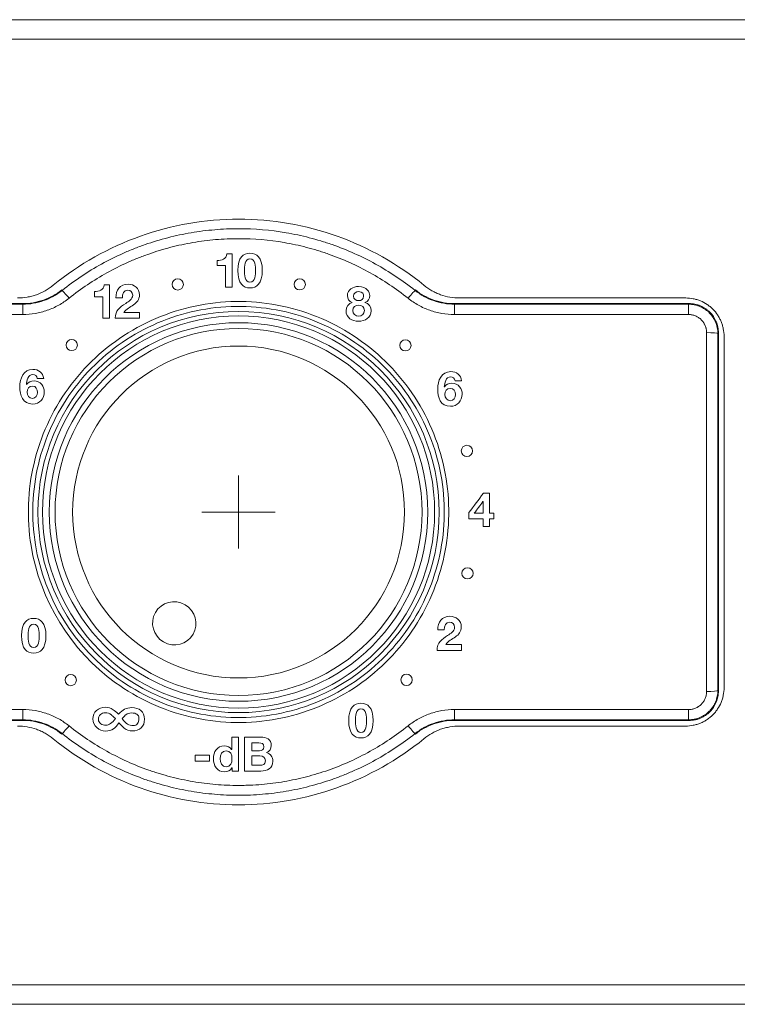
# Model space of a CAD drawing. Header units: millimetres. Extents: x 0 to 2122, y 0 to 1639.
# Tile 12 of 85: x 448 to 480, y 784 to 828. Entities that reach past the tile are written whole.
import ezdxf

# ---------------------------------------------------------------- set-up
doc = ezdxf.new("R2010")
doc.units = ezdxf.units.MM
doc.layers.add('1', color=7, linetype='Continuous', true_color=0xffffff)
doc.layers.add('3', color=7, linetype='Continuous', true_color=0xffffff)

msp = doc.modelspace()

# ---------------------------------------------------------------- linework, layer by layer
at = {"layer": '1', "color": 7, "linetype": 'Continuous', "lineweight": 13}
for p, q in [((741.205, 827.737), (322.205, 827.737)), ((741.205, 826.868), (322.205, 826.868)), ((427.033, 815.11), (448.177, 815.11)), ((427.043, 815.137), (448.167, 815.137)), ((448.177, 815.11), (448.177, 814.652)), ((467.333, 815.11), (477.73, 815.11)), ((467.333, 815.11), (467.333, 814.652)), ((467.343, 815.137), (477.757, 815.137)), ((477.605, 815.387), (467.566, 815.387)), ((477.73, 815.11), (477.73, 814.652)), ((448.177, 814.652), (427.033, 814.652)), ((477.73, 814.652), (467.333, 814.652)), ((479.305, 813.687), (479.305, 798.087)), ((427.033, 797.118), (448.177, 797.118)), ((448.177, 797.118), (448.177, 796.665)), ((467.333, 797.118), (477.73, 797.118)), ((467.333, 796.665), (467.333, 797.118)), ((477.73, 796.665), (477.73, 797.118)), ((448.177, 796.665), (427.033, 796.665)), ((477.73, 796.665), (467.333, 796.665)), ((427.043, 796.637), (448.167, 796.637)), ((467.343, 796.637), (477.757, 796.637)), ((477.605, 796.387), (467.566, 796.387)), ((741.205, 784.907), (322.205, 784.907)), ((741.205, 784.037), (322.205, 784.037))]:
    msp.add_line(p, q, dxfattribs=at)
at = {"layer": '1', "color": 7, "linetype": 'Continuous', "lineweight": 13, "extrusion": (0, 0, -1)}
for radius in [8.903, 8.145]:
    msp.add_circle((-457.755, 805.887), radius, dxfattribs=at)
at = {"layer": '1', "color": 7, "linetype": 'Continuous', "lineweight": 13}
for radius in [8.703, 8.4, 7.365]:
    msp.add_circle((457.755, 805.887), radius, dxfattribs=at)
for centre, major_axis, ratio, start_param, end_param in [((450.23, 815.328), (-0.312, 0.391), 0.056459, 4.783114, 6.265704), ((465.28, 815.328), (0.312, 0.391), 0.056453, 0.017481, 1.500068), ((478.529, 813.81), (0.5, 0), 0.075105, 0.017503, 1.570795), ((478.529, 797.964), (0.5, 0), 0.084149, 4.712391, 6.26567), ((450.23, 796.446), (-0.312, -0.391), 0.062145, 0.017487, 1.492981), ((465.28, 796.447), (0.312, -0.391), 0.062137, 4.790209, 6.265698)]:
    msp.add_ellipse(centre, major_axis=major_axis, ratio=ratio, start_param=start_param, end_param=end_param, dxfattribs=at)
msp.add_ellipse((454.902, 800.946), major_axis=(-0.837, 0.483), ratio=0.985381, dxfattribs=at)
for points, knots in [([(465.983, 815.952), (464.835, 816.891), (463.525, 817.631), (460.729, 818.629), (459.243, 818.887), (454.788, 818.888), (451.838, 817.841), (449.527, 815.952)], [0, 0, 0, 0, 0.25, 0.25, 0.5, 0.5, 1, 1, 1, 1]), ([(449.919, 815.72), (450.197, 815.941), (450.483, 816.15), (451.068, 816.54), (451.368, 816.723), (451.982, 817.062), (452.296, 817.219), (452.778, 817.434), (452.941, 817.503), (453.269, 817.634), (453.435, 817.696), (453.939, 817.872), (454.278, 817.975), (454.96, 818.15), (455.303, 818.223), (455.995, 818.341), (456.344, 818.385), (456.871, 818.43), (457.047, 818.441), (457.312, 818.452), (457.401, 818.455), (457.578, 818.459), (457.667, 818.46), (458.468, 818.46), (459.17, 818.4), (460.208, 818.223), (460.551, 818.15), (461.063, 818.018), (461.233, 817.971), (461.571, 817.868), (461.74, 817.813), (462.244, 817.637), (462.572, 817.506), (463.215, 817.218), (463.529, 817.061), (464.142, 816.722), (464.442, 816.54), (465.028, 816.149), (465.313, 815.941), (465.591, 815.72)], [0, 0, 0, 0, 0.0625, 0.0625, 0.125, 0.125, 0.1875, 0.1875, 0.21875, 0.21875, 0.25, 0.25, 0.3125, 0.3125, 0.375, 0.375, 0.4375, 0.4375, 0.46875, 0.46875, 0.484375, 0.484375, 0.5, 0.5, 0.625, 0.625, 0.6875, 0.6875, 0.71875, 0.71875, 0.75, 0.75, 0.8125, 0.8125, 0.875, 0.875, 0.9375, 0.9375, 1, 1, 1, 1]), ([(465.28, 815.373), (465.013, 815.587), (464.739, 815.788), (464.178, 816.164), (463.89, 816.34), (463.301, 816.668), (463, 816.819), (462.383, 817.097), (462.068, 817.223), (461.664, 817.365), (461.584, 817.392), (461.422, 817.445), (461.34, 817.471), (461.097, 817.545), (460.933, 817.591), (460.442, 817.719), (460.112, 817.79), (459.115, 817.96), (458.44, 818.018), (457.67, 818.018), (457.585, 818.017), (457.414, 818.014), (457.329, 818.011), (457.074, 818), (456.905, 817.989), (456.399, 817.946), (456.064, 817.903), (455.399, 817.79), (455.069, 817.719), (454.414, 817.549), (454.089, 817.45), (453.605, 817.28), (453.445, 817.22), (453.13, 817.094), (452.662, 816.895), (452.209, 816.668), (451.62, 816.341), (451.332, 816.165), (450.771, 815.788), (450.497, 815.587), (450.23, 815.374)], [0, 0, 0, 0, 0.0625, 0.0625, 0.125, 0.125, 0.1875, 0.1875, 0.25, 0.25, 0.265625, 0.265625, 0.28125, 0.28125, 0.3125, 0.3125, 0.375, 0.375, 0.5, 0.5, 0.515625, 0.515625, 0.53125, 0.53125, 0.5625, 0.5625, 0.625, 0.625, 0.6875, 0.6875, 0.75, 0.75, 0.78125, 0.78125, 0.8125, 0.875, 0.875, 0.9375, 0.9375, 1, 1, 1, 1]), ([(447.944, 815.387), (448.089, 815.387), (448.231, 815.4), (448.441, 815.436), (448.511, 815.451), (448.614, 815.478), (448.649, 815.488), (448.717, 815.509), (448.751, 815.521), (448.921, 815.581), (449.18, 815.7), (449.415, 815.861), (449.527, 815.952)], [0, 0, 0, 0, 0.25, 0.25, 0.375, 0.375, 0.4375, 0.4375, 0.5, 0.5, 0.75, 1, 1, 1, 1]), ([(465.983, 815.952), (466.095, 815.861), (466.213, 815.78), (466.398, 815.676), (466.462, 815.643), (466.559, 815.599), (466.592, 815.585), (466.658, 815.558), (466.692, 815.545), (466.861, 815.484), (466.999, 815.448), (467.279, 815.4), (467.421, 815.387), (467.566, 815.387)], [0, 0, 0, 0, 0.25, 0.25, 0.375, 0.375, 0.4375, 0.4375, 0.5, 0.5, 0.75, 0.75, 1, 1, 1, 1]), ([(448.167, 815.137), (448.326, 815.137), (448.482, 815.151), (448.789, 815.203), (448.941, 815.242), (449.239, 815.346), (449.382, 815.41), (449.655, 815.561), (449.785, 815.647), (449.908, 815.746)], [0, 0, 0, 0, 0.25, 0.25, 0.5, 0.5, 0.75, 0.75, 1, 1, 1, 1]), ([(448.177, 815.11), (448.335, 815.11), (448.647, 815.137), (448.951, 815.215), (449.25, 815.319), (449.392, 815.383), (449.665, 815.534), (449.796, 815.621), (449.919, 815.72)], [0, 0, 0, 0, 0.25, 0.5, 0.5, 0.75, 0.75, 1, 1, 1, 1]), ([(465.591, 815.72), (465.715, 815.621), (465.845, 815.534), (466.118, 815.383), (466.261, 815.319), (466.559, 815.215), (466.711, 815.176), (467.019, 815.123), (467.175, 815.11), (467.333, 815.11)], [0, 0, 0, 0, 0.25, 0.25, 0.5, 0.5, 0.75, 0.75, 1, 1, 1, 1]), ([(465.602, 815.746), (465.725, 815.647), (465.856, 815.561), (466.128, 815.41), (466.271, 815.346), (466.57, 815.242), (466.721, 815.203), (467.029, 815.151), (467.185, 815.137), (467.343, 815.137)], [0, 0, 0, 0, 0.25, 0.25, 0.5, 0.5, 0.75, 0.75, 1, 1, 1, 1]), ([(448.177, 815.11), (448.176, 815.113), (448.175, 815.116), (448.171, 815.126), (448.169, 815.131), (448.167, 815.137)], [0, 0, 0, 0, 0.351136, 0.351136, 1, 1, 1, 1]), ([(450.23, 815.374), (450.085, 815.257), (449.931, 815.154), (449.61, 814.976), (449.442, 814.9), (449.089, 814.776), (448.732, 814.683), (448.364, 814.652), (448.177, 814.652)], [0, 0, 0, 0, 0.25, 0.25, 0.5, 0.5, 0.75, 1, 1, 1, 1]), ([(448.542, 804.399), (448.346, 805.617), (448.393, 806.856), (448.958, 809.237), (449.47, 810.361), (450.913, 812.36), (451.818, 813.199), (453.901, 814.484), (455.069, 814.918), (457.475, 815.305), (458.727, 815.259), (461.094, 814.696), (462.233, 814.175), (464.205, 812.748), (465.054, 811.836), (466.338, 809.754), (466.777, 808.569), (467.162, 806.163), (467.115, 804.91), (466.553, 802.544), (466.033, 801.405), (464.609, 799.431), (463.699, 798.581), (461.618, 797.295), (460.463, 796.861), (458.027, 796.467), (456.792, 796.513), (454.41, 797.079), (453.278, 797.599), (450.319, 799.739), (448.934, 801.963), (448.542, 804.399)], [0, 0, 0, 0, 0.0625, 0.0625, 0.125, 0.125, 0.1875, 0.1875, 0.25, 0.25, 0.3125, 0.3125, 0.375, 0.375, 0.4375, 0.4375, 0.5, 0.5, 0.5625, 0.5625, 0.625, 0.625, 0.6875, 0.6875, 0.75, 0.75, 0.8125, 0.8125, 0.875, 0.875, 1, 1, 1, 1]), ([(448.739, 804.435), (449.124, 802.053), (450.481, 799.881), (453.376, 797.793), (454.484, 797.286), (456.813, 796.734), (458.019, 796.688), (460.401, 797.072), (461.531, 797.494), (463.567, 798.749), (464.458, 799.578), (465.853, 801.506), (466.363, 802.618), (466.915, 804.931), (466.961, 806.156), (466.584, 808.508), (466.153, 809.666), (464.896, 811.7), (464.065, 812.591), (462.134, 813.983), (461.021, 814.492), (458.707, 815.04), (457.483, 815.086), (455.131, 814.708), (453.988, 814.286), (451.95, 813.033), (451.064, 812.214), (449.65, 810.262), (449.148, 809.164), (448.594, 806.836), (448.547, 805.626), (448.739, 804.435)], [0, 0, 0, 0, 0.125, 0.125, 0.1875, 0.1875, 0.25, 0.25, 0.3125, 0.3125, 0.375, 0.375, 0.4375, 0.4375, 0.5, 0.5, 0.5625, 0.5625, 0.625, 0.625, 0.6875, 0.6875, 0.75, 0.75, 0.8125, 0.8125, 0.875, 0.875, 0.9375, 0.9375, 1, 1, 1, 1]), ([(467.333, 814.652), (467.146, 814.652), (466.962, 814.668), (466.6, 814.73), (466.421, 814.776), (466.069, 814.9), (465.9, 814.976), (465.579, 815.154), (465.425, 815.257), (465.28, 815.373)], [0, 0, 0, 0, 0.25, 0.25, 0.5, 0.5, 0.75, 0.75, 1, 1, 1, 1]), ([(467.343, 815.137), (467.341, 815.131), (467.339, 815.126), (467.335, 815.116), (467.334, 815.113), (467.333, 815.11)], [0, 0, 0, 0, 0.648864, 0.648864, 1, 1, 1, 1]), ([(477.605, 815.387), (477.717, 815.387), (477.828, 815.376), (477.991, 815.344), (478.045, 815.33), (478.125, 815.306), (478.152, 815.297), (478.205, 815.278), (478.231, 815.268), (478.36, 815.215), (478.457, 815.162), (478.573, 815.085), (478.595, 815.069), (478.64, 815.036), (478.662, 815.019), (478.727, 814.965), (478.769, 814.928), (478.886, 814.81), (478.956, 814.725), (479.034, 814.609), (479.049, 814.585), (479.078, 814.537), (479.091, 814.513), (479.131, 814.439), (479.178, 814.339), (479.215, 814.235), (479.239, 814.156), (479.247, 814.129), (479.261, 814.075), (479.267, 814.047), (479.294, 813.91), (479.305, 813.799), (479.305, 813.687)], [0, 0, 0, 0, 0.125, 0.125, 0.1875, 0.1875, 0.21875, 0.21875, 0.25, 0.25, 0.375, 0.375, 0.40625, 0.40625, 0.4375, 0.4375, 0.5, 0.5, 0.625, 0.625, 0.65625, 0.65625, 0.6875, 0.6875, 0.75, 0.8125, 0.8125, 0.84375, 0.84375, 0.875, 0.875, 1, 1, 1, 1]), ([(477.73, 815.11), (477.733, 815.113), (477.737, 815.117), (477.746, 815.126), (477.751, 815.132), (477.757, 815.137)], [0, 0, 0, 0, 0.369971, 0.369971, 1, 1, 1, 1]), ([(477.73, 815.11), (477.816, 815.11), (477.9, 815.102), (478.025, 815.077), (478.066, 815.067), (478.127, 815.048), (478.147, 815.041), (478.188, 815.027), (478.208, 815.019), (478.306, 814.978), (478.38, 814.939), (478.469, 814.88), (478.486, 814.867), (478.52, 814.842), (478.537, 814.829), (478.587, 814.788), (478.618, 814.759), (478.708, 814.67), (478.762, 814.604), (478.821, 814.516), (478.832, 814.497), (478.854, 814.461), (478.865, 814.442), (478.895, 814.386), (478.931, 814.31), (478.96, 814.23), (478.978, 814.169), (478.984, 814.149), (478.994, 814.107), (478.999, 814.086), (479.02, 813.981), (479.029, 813.897), (479.029, 813.811)], [0, 0, 0, 0, 0.125, 0.125, 0.1875, 0.1875, 0.21875, 0.21875, 0.25, 0.25, 0.375, 0.375, 0.40625, 0.40625, 0.4375, 0.4375, 0.5, 0.5, 0.625, 0.625, 0.65625, 0.65625, 0.6875, 0.6875, 0.75, 0.8125, 0.8125, 0.84375, 0.84375, 0.875, 0.875, 1, 1, 1, 1]), ([(477.757, 815.137), (477.843, 815.137), (477.928, 815.129), (478.052, 815.104), (478.093, 815.094), (478.155, 815.075), (478.175, 815.068), (478.215, 815.054), (478.235, 815.046), (478.334, 815.005), (478.408, 814.965), (478.496, 814.906), (478.514, 814.894), (478.548, 814.869), (478.565, 814.855), (478.614, 814.815), (478.646, 814.786), (478.736, 814.696), (478.789, 814.631), (478.848, 814.542), (478.86, 814.524), (478.882, 814.487), (478.892, 814.468), (478.922, 814.412), (478.958, 814.336), (478.987, 814.256), (479.005, 814.195), (479.011, 814.175), (479.021, 814.133), (479.026, 814.112), (479.047, 814.008), (479.055, 813.923), (479.055, 813.837)], [0, 0, 0, 0, 0.125, 0.125, 0.1875, 0.1875, 0.21875, 0.21875, 0.25, 0.25, 0.375, 0.375, 0.40625, 0.40625, 0.4375, 0.4375, 0.5, 0.5, 0.625, 0.625, 0.65625, 0.65625, 0.6875, 0.6875, 0.75, 0.8125, 0.8125, 0.84375, 0.84375, 0.875, 0.875, 1, 1, 1, 1]), ([(478.529, 813.848), (478.529, 813.901), (478.524, 813.953), (478.511, 814.017), (478.508, 814.03), (478.502, 814.056), (478.491, 814.094), (478.469, 814.155), (478.447, 814.203), (478.429, 814.237), (478.422, 814.249), (478.409, 814.271), (478.402, 814.283), (478.366, 814.338), (478.333, 814.378), (478.278, 814.434), (478.258, 814.451), (478.228, 814.477), (478.217, 814.485), (478.196, 814.501), (478.186, 814.508), (478.131, 814.545), (478.085, 814.57), (478.013, 814.6), (477.988, 814.609), (477.937, 814.625), (477.912, 814.631), (477.835, 814.646), (477.783, 814.652), (477.73, 814.652)], [0, 0, 0, 0, 0.125, 0.125, 0.15625, 0.15625, 0.1875, 0.25, 0.3125, 0.3125, 0.34375, 0.34375, 0.375, 0.375, 0.5, 0.5, 0.5625, 0.5625, 0.59375, 0.59375, 0.625, 0.625, 0.75, 0.75, 0.8125, 0.8125, 0.875, 0.875, 1, 1, 1, 1]), ([(478.529, 797.922), (478.529, 799.247), (478.529, 800.573), (478.529, 802.563), (478.529, 803.559), (478.529, 804.556), (478.529, 805.22), (478.529, 805.553), (478.529, 807.214), (478.529, 809.87), (478.529, 812.522), (478.529, 813.848)], [0, 0, 0, 0, 0.25, 0.25, 0.375, 0.4375, 0.4375, 0.5, 0.5, 0.75, 1, 1, 1, 1]), ([(479.055, 813.837), (479.049, 813.832), (479.043, 813.826), (479.035, 813.817), (479.032, 813.814), (479.029, 813.811)], [0, 0, 0, 0, 0.662785, 0.662785, 1, 1, 1, 1]), ([(479.029, 813.811), (479.029, 812.492), (479.029, 809.852), (479.029, 807.209), (479.029, 805.556), (479.029, 805.226), (479.029, 804.565), (479.029, 803.573), (479.029, 802.582), (479.029, 800.601), (479.029, 799.282), (479.029, 797.964)], [0, 0, 0, 0, 0.25, 0.5, 0.5, 0.5625, 0.5625, 0.625, 0.75, 0.75, 1, 1, 1, 1]), ([(479.055, 813.837), (479.055, 812.515), (479.055, 811.191), (479.055, 809.203), (479.055, 808.539), (479.055, 807.213), (479.055, 805.886), (479.055, 804.228), (479.055, 803.234), (479.055, 802.571), (479.055, 802.239), (479.055, 800.583), (479.055, 799.259), (479.055, 797.937)], [0, 0, 0, 0, 0.25, 0.25, 0.375, 0.375, 0.5, 0.625, 0.6875, 0.6875, 0.75, 0.75, 1, 1, 1, 1]), ([(479.305, 798.087), (479.305, 797.975), (479.294, 797.865), (479.262, 797.702), (479.248, 797.649), (479.224, 797.569), (479.215, 797.542), (479.197, 797.489), (479.187, 797.463), (479.133, 797.335), (479.081, 797.237), (479.005, 797.122), (478.989, 797.099), (478.955, 797.054), (478.938, 797.032), (478.885, 796.967), (478.848, 796.926), (478.73, 796.808), (478.645, 796.738), (478.529, 796.66), (478.505, 796.645), (478.457, 796.616), (478.433, 796.602), (478.359, 796.563), (478.259, 796.515), (478.155, 796.478), (478.075, 796.453), (478.048, 796.446), (477.994, 796.432), (477.966, 796.426), (477.829, 796.398), (477.717, 796.387), (477.605, 796.387)], [0, 0, 0, 0, 0.125, 0.125, 0.1875, 0.1875, 0.21875, 0.21875, 0.25, 0.25, 0.375, 0.375, 0.40625, 0.40625, 0.4375, 0.4375, 0.5, 0.5, 0.625, 0.625, 0.65625, 0.65625, 0.6875, 0.6875, 0.75, 0.8125, 0.8125, 0.84375, 0.84375, 0.875, 0.875, 1, 1, 1, 1]), ([(479.029, 797.964), (479.029, 797.878), (479.02, 797.794), (478.995, 797.669), (478.985, 797.628), (478.967, 797.567), (478.96, 797.547), (478.946, 797.506), (478.938, 797.487), (478.897, 797.388), (478.857, 797.314), (478.799, 797.226), (478.786, 797.208), (478.761, 797.174), (478.748, 797.157), (478.707, 797.107), (478.679, 797.076), (478.589, 796.986), (478.524, 796.932), (478.435, 796.873), (478.417, 796.861), (478.38, 796.839), (478.362, 796.829), (478.306, 796.799), (478.229, 796.762), (478.149, 796.734), (478.089, 796.715), (478.068, 796.709), (478.027, 796.699), (478.006, 796.694), (477.901, 796.673), (477.816, 796.665), (477.73, 796.665)], [0, 0, 0, 0, 0.125, 0.125, 0.1875, 0.1875, 0.21875, 0.21875, 0.25, 0.25, 0.375, 0.375, 0.40625, 0.40625, 0.4375, 0.4375, 0.5, 0.5, 0.625, 0.625, 0.65625, 0.65625, 0.6875, 0.6875, 0.75, 0.8125, 0.8125, 0.84375, 0.84375, 0.875, 0.875, 1, 1, 1, 1]), ([(479.029, 797.964), (479.032, 797.961), (479.035, 797.958), (479.038, 797.954), (479.039, 797.953), (479.045, 797.947), (479.05, 797.942), (479.055, 797.937)], [0, 0, 0, 0, 0.33722, 0.33722, 0.43067, 0.43067, 1, 1, 1, 1]), ([(477.73, 797.118), (477.783, 797.118), (477.836, 797.124), (477.9, 797.137), (477.913, 797.14), (477.939, 797.146), (477.977, 797.157), (478.038, 797.179), (478.085, 797.202), (478.12, 797.221), (478.131, 797.227), (478.154, 797.241), (478.165, 797.248), (478.22, 797.285), (478.26, 797.318), (478.315, 797.374), (478.332, 797.394), (478.366, 797.435), (478.381, 797.456), (478.424, 797.521), (478.449, 797.568), (478.478, 797.64), (478.487, 797.665), (478.502, 797.716), (478.509, 797.741), (478.524, 797.818), (478.529, 797.87), (478.529, 797.922)], [0, 0, 0, 0, 0.125, 0.125, 0.15625, 0.15625, 0.1875, 0.25, 0.3125, 0.3125, 0.34375, 0.34375, 0.375, 0.375, 0.5, 0.5, 0.5625, 0.5625, 0.625, 0.625, 0.75, 0.75, 0.8125, 0.8125, 0.875, 0.875, 1, 1, 1, 1]), ([(479.055, 797.937), (479.055, 797.852), (479.047, 797.767), (479.022, 797.643), (479.012, 797.602), (478.994, 797.541), (478.987, 797.521), (478.973, 797.48), (478.965, 797.461), (478.924, 797.362), (478.885, 797.288), (478.826, 797.199), (478.814, 797.182), (478.789, 797.148), (478.776, 797.131), (478.735, 797.081), (478.707, 797.05), (478.617, 796.959), (478.552, 796.906), (478.463, 796.846), (478.445, 796.835), (478.408, 796.812), (478.39, 796.802), (478.334, 796.772), (478.257, 796.735), (478.177, 796.706), (478.116, 796.688), (478.096, 796.682), (478.054, 796.672), (478.033, 796.667), (477.928, 796.646), (477.843, 796.637), (477.757, 796.637)], [0, 0, 0, 0, 0.125, 0.125, 0.1875, 0.1875, 0.21875, 0.21875, 0.25, 0.25, 0.375, 0.375, 0.40625, 0.40625, 0.4375, 0.4375, 0.5, 0.5, 0.625, 0.625, 0.65625, 0.65625, 0.6875, 0.6875, 0.75, 0.8125, 0.8125, 0.84375, 0.84375, 0.875, 0.875, 1, 1, 1, 1]), ([(448.177, 797.118), (448.364, 797.118), (448.548, 797.103), (448.911, 797.041), (449.089, 796.994), (449.442, 796.87), (449.61, 796.794), (449.931, 796.616), (450.085, 796.513), (450.23, 796.397)], [0, 0, 0, 0, 0.25, 0.25, 0.5, 0.5, 0.75, 0.75, 1, 1, 1, 1]), ([(465.28, 796.397), (465.426, 796.513), (465.579, 796.616), (465.9, 796.795), (466.068, 796.871), (466.421, 796.994), (466.778, 797.087), (467.146, 797.118), (467.333, 797.118)], [0, 0, 0, 0, 0.25, 0.25, 0.5, 0.5, 0.75, 1, 1, 1, 1]), ([(448.167, 796.637), (448.169, 796.643), (448.171, 796.649), (448.175, 796.658), (448.176, 796.661), (448.177, 796.665)], [0, 0, 0, 0, 0.646975, 0.646975, 1, 1, 1, 1]), ([(449.919, 796.055), (449.795, 796.154), (449.665, 796.24), (449.392, 796.391), (449.25, 796.455), (448.951, 796.56), (448.799, 796.599), (448.491, 796.651), (448.335, 796.665), (448.177, 796.665)], [0, 0, 0, 0, 0.25, 0.25, 0.5, 0.5, 0.75, 0.75, 1, 1, 1, 1]), ([(467.333, 796.665), (467.175, 796.665), (466.862, 796.638), (466.559, 796.56), (466.26, 796.455), (466.118, 796.391), (465.845, 796.24), (465.715, 796.154), (465.591, 796.055)], [0, 0, 0, 0, 0.25, 0.5, 0.5, 0.75, 0.75, 1, 1, 1, 1]), ([(467.333, 796.665), (467.334, 796.661), (467.335, 796.658), (467.338, 796.649), (467.341, 796.643), (467.343, 796.637)], [0, 0, 0, 0, 0.353026, 0.353026, 1, 1, 1, 1]), ([(477.757, 796.637), (477.752, 796.643), (477.746, 796.649), (477.737, 796.658), (477.733, 796.661), (477.73, 796.665)], [0, 0, 0, 0, 0.628219, 0.628219, 1, 1, 1, 1]), ([(449.527, 795.823), (449.415, 795.914), (449.297, 795.994), (449.112, 796.099), (449.049, 796.131), (448.951, 796.176), (448.918, 796.19), (448.852, 796.217), (448.818, 796.23), (448.649, 796.29), (448.511, 796.326), (448.231, 796.375), (448.089, 796.387), (447.944, 796.387)], [0, 0, 0, 0, 0.25, 0.25, 0.375, 0.375, 0.4375, 0.4375, 0.5, 0.5, 0.75, 0.75, 1, 1, 1, 1]), ([(449.908, 796.029), (449.785, 796.127), (449.654, 796.214), (449.382, 796.364), (449.239, 796.428), (448.941, 796.533), (448.637, 796.611), (448.326, 796.637), (448.167, 796.637)], [0, 0, 0, 0, 0.25, 0.25, 0.5, 0.5, 0.75, 1, 1, 1, 1]), ([(450.23, 796.397), (450.497, 796.183), (450.771, 795.982), (451.332, 795.606), (451.62, 795.43), (452.209, 795.103), (452.812, 794.8), (453.442, 794.547), (453.846, 794.405), (453.927, 794.378), (454.088, 794.325), (454.332, 794.248), (454.577, 794.179), (455.068, 794.051), (455.398, 793.981), (456.063, 793.867), (456.398, 793.824), (457.073, 793.767), (457.412, 793.752), (457.84, 793.752), (457.926, 793.753), (458.096, 793.757), (458.352, 793.765), (458.944, 793.803), (459.447, 793.867), (460.112, 793.981), (460.442, 794.051), (461.097, 794.221), (461.422, 794.32), (462.068, 794.547), (462.383, 794.674), (463, 794.951), (463.301, 795.103), (463.891, 795.43), (464.178, 795.606), (464.74, 795.983), (465.013, 796.183), (465.28, 796.397)], [0, 0, 0, 0, 0.0625, 0.0625, 0.125, 0.125, 0.1875, 0.25, 0.25, 0.265625, 0.265625, 0.28125, 0.3125, 0.3125, 0.375, 0.375, 0.4375, 0.4375, 0.5, 0.5, 0.515625, 0.515625, 0.53125, 0.5625, 0.625, 0.625, 0.6875, 0.6875, 0.75, 0.75, 0.8125, 0.8125, 0.875, 0.875, 0.9375, 0.9375, 1, 1, 1, 1]), ([(467.343, 796.637), (467.184, 796.637), (467.028, 796.624), (466.721, 796.572), (466.569, 796.533), (466.271, 796.428), (466.128, 796.364), (465.856, 796.214), (465.726, 796.127), (465.602, 796.029)], [0, 0, 0, 0, 0.25, 0.25, 0.5, 0.5, 0.75, 0.75, 1, 1, 1, 1]), ([(467.566, 796.387), (467.421, 796.387), (467.279, 796.375), (467.069, 796.338), (466.999, 796.323), (466.896, 796.296), (466.861, 796.286), (466.793, 796.265), (466.759, 796.254), (466.589, 796.193), (466.33, 796.074), (466.095, 795.914), (465.983, 795.823)], [0, 0, 0, 0, 0.25, 0.25, 0.375, 0.375, 0.4375, 0.4375, 0.5, 0.5, 0.75, 1, 1, 1, 1]), ([(449.527, 795.823), (450.675, 794.884), (451.985, 794.144), (454.781, 793.145), (456.267, 792.888), (460.722, 792.887), (463.672, 793.933), (465.983, 795.823)], [0, 0, 0, 0, 0.25, 0.25, 0.5, 0.5, 1, 1, 1, 1]), ([(465.591, 796.055), (465.313, 795.834), (465.028, 795.626), (464.442, 795.235), (464.143, 795.053), (463.529, 794.713), (463.215, 794.557), (462.733, 794.341), (462.57, 794.272), (462.242, 794.141), (462.076, 794.079), (461.572, 793.903), (461.233, 793.801), (460.551, 793.625), (460.208, 793.552), (459.515, 793.434), (459.167, 793.389), (458.64, 793.345), (458.376, 793.328), (458.11, 793.32), (457.932, 793.316), (457.843, 793.315), (457.398, 793.315), (457.045, 793.33), (456.343, 793.39), (455.995, 793.434), (455.302, 793.552), (454.959, 793.625), (454.447, 793.756), (454.192, 793.828), (453.939, 793.908), (453.77, 793.963), (453.686, 793.991), (453.266, 794.138), (452.938, 794.269), (452.295, 794.557), (451.981, 794.713), (451.368, 795.052), (451.068, 795.235), (450.482, 795.625), (450.197, 795.833), (449.919, 796.055)], [0, 0, 0, 0, 0.0625, 0.0625, 0.125, 0.125, 0.1875, 0.1875, 0.21875, 0.21875, 0.25, 0.25, 0.3125, 0.3125, 0.375, 0.375, 0.4375, 0.4375, 0.46875, 0.484375, 0.484375, 0.5, 0.5, 0.5625, 0.5625, 0.625, 0.625, 0.6875, 0.6875, 0.71875, 0.734375, 0.734375, 0.75, 0.75, 0.8125, 0.8125, 0.875, 0.875, 0.9375, 0.9375, 1, 1, 1, 1])]:
    msp.add_open_spline(points, degree=3, knots=knots, dxfattribs=at)
for points in [[(449.908, 815.746), (449.912, 815.737), (449.916, 815.728), (449.919, 815.72)], [(465.591, 815.72), (465.595, 815.728), (465.598, 815.737), (465.602, 815.746)], [(449.919, 796.055), (449.915, 796.046), (449.912, 796.038), (449.908, 796.029)], [(465.602, 796.029), (465.598, 796.038), (465.595, 796.046), (465.591, 796.055)]]:
    msp.add_open_spline(points, degree=3, dxfattribs=at)
at = {"layer": '3', "color": 7, "linetype": 'Continuous', "lineweight": 13}
for points, degree in [([(456.805, 817.051), (457.014, 817.047), (457.206, 817.118), (457.238, 817.345)], 3), ([(457.238, 817.345), (457.238, 817.345), (457.477, 817.345), (457.477, 817.345)], 3), ([(457.477, 817.345), (457.477, 817.345), (457.477, 815.864), (457.477, 815.864)], 3), ([(456.805, 816.825), (456.805, 816.825), (456.805, 817.051), (456.805, 817.051)], 3), ([(457.177, 816.825), (457.176, 816.825), (456.805, 816.825), (456.805, 816.825)], 3), ([(457.177, 815.864), (457.177, 815.864), (457.177, 816.825), (457.177, 816.825)], 3), ([(451.361, 815.67), (451.57, 815.666), (451.763, 815.738), (451.795, 815.964)], 3), ([(451.795, 815.964), (451.795, 815.964), (452.033, 815.964), (452.033, 815.964)], 3), ([(452.033, 815.964), (452.033, 815.964), (452.033, 814.483), (452.033, 814.483)], 3), ([(451.361, 815.444), (451.361, 815.444), (451.361, 815.67), (451.361, 815.67)], 3), ([(451.733, 815.444), (451.733, 815.444), (451.361, 815.444), (451.361, 815.444)], 3), ([(451.733, 814.483), (451.733, 814.483), (451.733, 815.444), (451.733, 815.444)], 3), ([(452.745, 815.145), (452.876, 815.234), (453.054, 815.325), (453.056, 815.507)], 3), ([(457.477, 815.864), (457.477, 815.864), (457.177, 815.864), (457.177, 815.864)], 3), ([(452.277, 814.483), (452.28, 814.826), (452.489, 814.972), (452.745, 815.145)], 3), ([(452.599, 815.395), (452.599, 815.395), (452.311, 815.395), (452.311, 815.395)], 3), ([(462.804, 815.182), (462.804, 815.182), (462.804, 815.186), (462.804, 815.186)], 3), ([(463.364, 815.186), (463.364, 815.186), (463.364, 815.182), (463.364, 815.182)], 3), ([(452.664, 814.741), (452.664, 814.741), (453.365, 814.741), (453.365, 814.741)], 3), ([(453.365, 814.741), (453.365, 814.741), (453.365, 814.483), (453.365, 814.483)], 3), ([(452.033, 814.483), (452.033, 814.483), (451.733, 814.483), (451.733, 814.483)], 3), ([(453.365, 814.483), (453.365, 814.483), (452.277, 814.483), (452.277, 814.483)], 3), ([(448.338, 811.542), (448.338, 811.542), (448.343, 811.539), (448.343, 811.539)], 3), ([(449.106, 811.809), (449.106, 811.809), (448.821, 811.809), (448.821, 811.809)], 3), ([(467.655, 811.708), (467.655, 811.708), (467.37, 811.708), (467.37, 811.708)], 3), ([(466.887, 811.441), (466.887, 811.441), (466.891, 811.437), (466.891, 811.437)], 3), ([(457.752, 807.512), (457.752, 804.261)], 1), ([(467.982, 805.861), (468.196, 806.149), (468.41, 806.436), (468.625, 806.724)], 3), ([(468.625, 806.724), (468.714, 806.724), (468.804, 806.724), (468.893, 806.724)], 3), ([(468.893, 806.724), (468.893, 806.427), (468.893, 806.13), (468.893, 805.833)], 3), ([(468.602, 806.347), (468.474, 806.176), (468.346, 806.005), (468.218, 805.833)], 3), ([(468.608, 806.347), (468.606, 806.347), (468.604, 806.347), (468.602, 806.347)], 3), ([(468.608, 805.833), (468.608, 806.005), (468.608, 806.176), (468.608, 806.347)], 3), ([(456.126, 805.886), (459.377, 805.886)], 1), ([(467.982, 805.586), (467.982, 805.678), (467.982, 805.769), (467.982, 805.861)], 3), ([(468.218, 805.833), (468.348, 805.833), (468.478, 805.833), (468.608, 805.833)], 3), ([(468.893, 805.833), (468.959, 805.833), (469.025, 805.833), (469.09, 805.833)], 3), ([(469.09, 805.833), (469.09, 805.751), (469.09, 805.669), (469.09, 805.586)], 3), ([(468.608, 805.586), (468.399, 805.586), (468.19, 805.586), (467.982, 805.586)], 3), ([(468.608, 805.243), (468.608, 805.358), (468.608, 805.472), (468.608, 805.586)], 3), ([(469.09, 805.586), (469.025, 805.586), (468.959, 805.586), (468.893, 805.586)], 3), ([(468.893, 805.586), (468.893, 805.472), (468.893, 805.358), (468.893, 805.243)], 3), ([(468.893, 805.243), (468.798, 805.243), (468.703, 805.243), (468.608, 805.243)], 3), ([(466.885, 800.658), (466.885, 800.658), (466.597, 800.658), (466.597, 800.658)], 3), ([(467.031, 800.408), (467.162, 800.497), (467.34, 800.588), (467.342, 800.77)], 3), ([(466.564, 799.746), (466.566, 800.089), (466.775, 800.235), (467.031, 800.408)], 3), ([(467.378, 800.345), (467.232, 800.242), (467.059, 800.157), (466.951, 800.005)], 3), ([(467.651, 799.746), (467.651, 799.746), (466.564, 799.746), (466.564, 799.746)], 3), ([(466.951, 800.005), (466.951, 800.005), (467.651, 800.005), (467.651, 800.005)], 3), ([(467.651, 800.005), (467.651, 800.005), (467.651, 799.746), (467.651, 799.746)], 3), ([(452.191, 797.114), (452.247, 797.078), (452.328, 797.012), (452.433, 796.914)], 3), ([(452.433, 796.914), (452.525, 797.019), (452.612, 797.093), (452.693, 797.135)], 3), ([(452.286, 796.72), (452.197, 796.808), (452.138, 796.862), (452.11, 796.883)], 3), ([(452.752, 796.886), (452.726, 796.866), (452.672, 796.809), (452.593, 796.717)], 3), ([(452.593, 796.717), (452.747, 796.499), (452.908, 796.396), (453.075, 796.405)], 3), ([(452.444, 796.523), (452.361, 796.4), (452.281, 796.313), (452.204, 796.262)], 3), ([(452.457, 796.512), (452.457, 796.512), (452.444, 796.523), (452.444, 796.523)], 3), ([(452.68, 796.292), (452.68, 796.292), (452.457, 796.512), (452.457, 796.512)], 3), ([(453.035, 796.169), (452.9, 796.173), (452.782, 796.214), (452.68, 796.292)], 3), ([(453.434, 796.302), (453.334, 796.21), (453.202, 796.166), (453.035, 796.169)], 3), ([(453.075, 796.405), (453.17, 796.41), (453.237, 796.442), (453.276, 796.499)], 3), ([(457.453, 795.347), (457.453, 795.347), (457.453, 795.897), (457.453, 795.897)], 3), ([(457.453, 795.897), (457.453, 795.897), (457.753, 795.897), (457.753, 795.897)], 3), ([(457.753, 795.897), (457.753, 795.897), (457.753, 794.387), (457.753, 794.387)], 3), ([(458.012, 794.387), (458.012, 794.387), (458.012, 795.897), (458.012, 795.897)], 3), ([(457.448, 795.347), (457.448, 795.347), (457.453, 795.347), (457.453, 795.347)], 3), ([(458.344, 795.639), (458.344, 795.639), (458.344, 795.285), (458.344, 795.285)], 3), ([(456.46, 795.093), (456.248, 795.093), (456.035, 795.093), (455.823, 795.093)], 3), ([(455.823, 795.093), (455.823, 795.007), (455.823, 794.921), (455.823, 794.835)], 3), ([(456.46, 794.835), (456.46, 794.921), (456.46, 795.007), (456.46, 795.093)], 3), ([(458.344, 795.059), (458.344, 795.059), (458.344, 794.644), (458.344, 794.644)], 3), ([(455.823, 794.835), (456.035, 794.835), (456.248, 794.835), (456.46, 794.835)], 3), ([(457.468, 794.526), (457.468, 794.526), (457.463, 794.526), (457.463, 794.526)], 3), ([(457.468, 794.387), (457.468, 794.387), (457.468, 794.526), (457.468, 794.526)], 3), ([(457.753, 794.387), (457.753, 794.387), (457.468, 794.387), (457.468, 794.387)], 3)]:
    msp.add_open_spline(points, degree=degree, dxfattribs=at)
for points, knots in [([(458.262, 817.374), (458.559, 817.374), (458.808, 817.188), (458.808, 816.611), (458.808, 816.02), (458.559, 815.834), (458.262, 815.834), (457.971, 815.834), (457.721, 816.02), (457.721, 816.611), (457.721, 817.188), (457.971, 817.374), (458.262, 817.374)], [0, 0, 0, 0, 0.25, 0.25, 0.25, 0.5, 0.5, 0.5, 0.75, 0.75, 0.75, 1, 1, 1, 1]), ([(458.262, 816.082), (458.508, 816.082), (458.508, 816.444), (458.508, 816.611), (458.508, 816.765), (458.508, 817.127), (458.262, 817.127), (458.021, 817.127), (458.021, 816.765), (458.021, 816.611), (458.021, 816.444), (458.021, 816.082), (458.262, 816.082)], [0, 0, 0, 0, 0.25, 0.25, 0.25, 0.5, 0.5, 0.5, 0.75, 0.75, 0.75, 1, 1, 1, 1]), ([(452.311, 815.395), (452.3, 815.733), (452.493, 815.994), (452.849, 815.994), (453.119, 815.994), (453.356, 815.82), (453.356, 815.531), (453.356, 815.308), (453.238, 815.186), (452.946, 814.979), (452.772, 814.894), (452.664, 814.741)], [0, 0, 0, 0, 0.0833333, 0.0833333, 0.0833333, 0.1666667, 0.1666667, 0.1666667, 0.25, 0.25, 0.3333333, 0.3333333, 0.3333333, 0.3333333]), ([(455.308, 815.989), (455.308, 815.851), (455.196, 815.739), (454.919, 815.739), (454.808, 815.851), (454.808, 816.127), (454.919, 816.239), (455.196, 816.239), (455.308, 816.127), (455.308, 815.989)], [0, 0, 0, 0, 0.25, 0.25, 0.5, 0.5, 0.75, 0.75, 1, 1, 1, 1]), ([(460.723, 815.991), (460.723, 815.853), (460.61, 815.741), (460.335, 815.741), (460.222, 815.853), (460.222, 816.129), (460.335, 816.241), (460.61, 816.241), (460.723, 816.129), (460.723, 815.991)], [0, 0, 0, 0, 0.25, 0.25, 0.5, 0.5, 0.75, 0.75, 1, 1, 1, 1]), ([(462.804, 815.186), (462.66, 815.227), (462.586, 815.345), (462.586, 815.491), (462.586, 815.758), (462.844, 815.895), (463.085, 815.895)], [0.8, 0.8, 0.8, 0.8, 0.9, 0.9, 0.9, 1, 1, 1, 1]), ([(463.085, 815.895), (463.453, 815.895), (463.58, 815.642), (463.58, 815.351), (463.504, 815.233), (463.364, 815.186)], [0, 0, 0, 0, 0.1, 0.1, 0.2, 0.2, 0.2, 0.2]), ([(453.056, 815.507), (453.056, 815.647), (452.963, 815.736), (452.834, 815.736), (452.656, 815.736), (452.599, 815.552), (452.599, 815.395)], [0.75, 0.75, 0.75, 0.75, 0.8333333, 0.8333333, 0.8333333, 0.9166667, 0.9166667, 0.9166667, 0.9166667]), ([(463.085, 815.269), (463.208, 815.269), (463.307, 815.337), (463.307, 815.464), (463.307, 815.54), (463.271, 815.669), (463.085, 815.669), (462.965, 815.669), (462.859, 815.595), (462.859, 815.335), (462.965, 815.269), (463.085, 815.269)], [0, 0, 0, 0, 0.25, 0.25, 0.25, 0.5, 0.5, 0.5, 0.75, 0.75, 1, 1, 1, 1]), ([(463.364, 815.182), (463.54, 815.142), (463.642, 815.007), (463.642, 814.821), (463.642, 814.51), (463.362, 814.355), (463.087, 814.355), (462.802, 814.355), (462.525, 814.499), (462.525, 814.819), (462.525, 815.007), (462.63, 815.14), (462.804, 815.182)], [0.3, 0.3, 0.3, 0.3, 0.4, 0.4, 0.4, 0.5, 0.5, 0.5, 0.6, 0.6, 0.6, 0.7, 0.7, 0.7, 0.7]), ([(463.087, 814.582), (463.231, 814.582), (463.341, 814.683), (463.341, 814.831), (463.341, 814.973), (463.227, 815.068), (463.087, 815.068), (462.941, 815.068), (462.825, 814.986), (462.825, 814.681), (462.943, 814.582), (463.087, 814.582)], [0, 0, 0, 0, 0.25, 0.25, 0.25, 0.5, 0.5, 0.5, 0.75, 0.75, 1, 1, 1, 1]), ([(450.602, 813.298), (450.602, 813.16), (450.49, 813.048), (450.214, 813.048), (450.102, 813.16), (450.102, 813.436), (450.214, 813.548), (450.49, 813.548), (450.602, 813.436), (450.602, 813.298)], [0, 0, 0, 0, 0.25, 0.25, 0.5, 0.5, 0.75, 0.75, 1, 1, 1, 1]), ([(465.413, 813.283), (465.413, 813.145), (465.301, 813.033), (465.024, 813.033), (464.913, 813.145), (464.913, 813.421), (465.024, 813.533), (465.301, 813.533), (465.413, 813.421), (465.413, 813.283)], [0, 0, 0, 0, 0.25, 0.25, 0.5, 0.5, 0.75, 0.75, 1, 1, 1, 1]), ([(449.017, 811.551), (449.096, 811.46), (449.132, 811.338), (449.132, 811.221), (449.132, 810.919), (448.922, 810.68), (448.614, 810.68), (448.165, 810.68), (448.045, 811.071), (448.045, 811.445), (448.045, 811.807), (448.205, 812.219), (448.626, 812.219), (448.882, 812.219), (449.073, 812.07), (449.106, 811.809)], [0.4545455, 0.4545455, 0.4545455, 0.4545455, 0.5454545, 0.5454545, 0.5454545, 0.6363636, 0.6363636, 0.6363636, 0.7272727, 0.7272727, 0.7272727, 0.8181818, 0.8181818, 0.8181818, 0.9090909, 0.9090909, 0.9090909, 0.9090909]), ([(448.821, 811.809), (448.802, 811.909), (448.725, 811.993), (448.622, 811.993), (448.404, 811.993), (448.347, 811.708), (448.338, 811.542)], [0, 0, 0, 0, 0.0909091, 0.0909091, 0.0909091, 0.1818182, 0.1818182, 0.1818182, 0.1818182]), ([(467.567, 811.449), (467.644, 811.358), (467.68, 811.236), (467.68, 811.12), (467.68, 810.817), (467.471, 810.578), (467.162, 810.578), (466.714, 810.578), (466.593, 810.969), (466.593, 811.344), (466.593, 811.705), (466.754, 812.118), (467.175, 812.118), (467.431, 812.118), (467.622, 811.968), (467.655, 811.708)], [0.4545455, 0.4545455, 0.4545455, 0.4545455, 0.5454545, 0.5454545, 0.5454545, 0.6363636, 0.6363636, 0.6363636, 0.7272727, 0.7272727, 0.7272727, 0.8181818, 0.8181818, 0.8181818, 0.9090909, 0.9090909, 0.9090909, 0.9090909]), ([(448.343, 811.539), (448.425, 811.655), (448.533, 811.703), (448.677, 811.703), (448.804, 811.703), (448.933, 811.644), (449.017, 811.551)], [0.2727273, 0.2727273, 0.2727273, 0.2727273, 0.3636364, 0.3636364, 0.3636364, 0.4545455, 0.4545455, 0.4545455, 0.4545455]), ([(467.37, 811.708), (467.351, 811.807), (467.274, 811.891), (467.171, 811.891), (466.953, 811.891), (466.896, 811.606), (466.887, 811.441)], [0, 0, 0, 0, 0.0909091, 0.0909091, 0.0909091, 0.1818182, 0.1818182, 0.1818182, 0.1818182]), ([(466.891, 811.437), (466.974, 811.553), (467.082, 811.602), (467.226, 811.602), (467.353, 811.602), (467.482, 811.542), (467.567, 811.449)], [0.2727273, 0.2727273, 0.2727273, 0.2727273, 0.3636364, 0.3636364, 0.3636364, 0.4545455, 0.4545455, 0.4545455, 0.4545455]), ([(448.366, 811.202), (448.366, 811.065), (448.455, 810.927), (448.605, 810.927), (448.749, 810.927), (448.831, 811.065), (448.831, 811.198), (448.831, 811.338), (448.759, 811.477), (448.605, 811.477), (448.444, 811.477), (448.366, 811.348), (448.366, 811.202)], [0, 0, 0, 0, 0.25, 0.25, 0.25, 0.5, 0.5, 0.5, 0.75, 0.75, 0.75, 1, 1, 1, 1]), ([(466.915, 811.1), (466.915, 810.963), (467.003, 810.825), (467.154, 810.825), (467.298, 810.825), (467.38, 810.963), (467.38, 811.096), (467.38, 811.236), (467.308, 811.375), (467.154, 811.375), (466.993, 811.375), (466.915, 811.246), (466.915, 811.1)], [0, 0, 0, 0, 0.25, 0.25, 0.25, 0.5, 0.5, 0.5, 0.75, 0.75, 0.75, 1, 1, 1, 1]), ([(468.139, 808.598), (468.139, 808.46), (468.027, 808.348), (467.751, 808.348), (467.639, 808.46), (467.639, 808.736), (467.751, 808.848), (468.027, 808.848), (468.139, 808.736), (468.139, 808.598)], [0, 0, 0, 0, 0.25, 0.25, 0.5, 0.5, 0.75, 0.75, 1, 1, 1, 1]), ([(468.167, 803.165), (468.167, 803.027), (468.055, 802.915), (467.779, 802.915), (467.667, 803.027), (467.667, 803.303), (467.779, 803.415), (468.055, 803.415), (468.167, 803.303), (468.167, 803.165)], [0, 0, 0, 0, 0.25, 0.25, 0.5, 0.5, 0.75, 0.75, 1, 1, 1, 1]), ([(448.66, 801.163), (448.956, 801.163), (449.206, 800.977), (449.206, 800.399), (449.206, 799.809), (448.956, 799.623), (448.66, 799.623), (448.368, 799.623), (448.119, 799.809), (448.119, 800.399), (448.119, 800.977), (448.368, 801.163), (448.66, 801.163)], [0, 0, 0, 0, 0.25, 0.25, 0.25, 0.5, 0.5, 0.5, 0.75, 0.75, 0.75, 1, 1, 1, 1]), ([(466.597, 800.658), (466.587, 800.997), (466.78, 801.257), (467.135, 801.257), (467.406, 801.257), (467.642, 801.083), (467.642, 800.794), (467.642, 800.571), (467.524, 800.449), (467.378, 800.345)], [0, 0, 0, 0, 0.0833333, 0.0833333, 0.0833333, 0.1666667, 0.1666667, 0.1666667, 0.25, 0.25, 0.25, 0.25]), ([(448.66, 799.87), (448.906, 799.87), (448.906, 800.232), (448.906, 800.399), (448.906, 800.553), (448.906, 800.915), (448.66, 800.915), (448.419, 800.915), (448.419, 800.553), (448.419, 800.399), (448.419, 800.232), (448.419, 799.87), (448.66, 799.87)], [0, 0, 0, 0, 0.25, 0.25, 0.25, 0.5, 0.5, 0.5, 0.75, 0.75, 0.75, 1, 1, 1, 1]), ([(467.342, 800.77), (467.342, 800.91), (467.249, 800.999), (467.12, 800.999), (466.942, 800.999), (466.885, 800.815), (466.885, 800.658)], [0.75, 0.75, 0.75, 0.75, 0.8333333, 0.8333333, 0.8333333, 0.9166667, 0.9166667, 0.9166667, 0.9166667]), ([(450.555, 798.426), (450.555, 798.288), (450.443, 798.176), (450.167, 798.176), (450.055, 798.288), (450.055, 798.564), (450.167, 798.676), (450.443, 798.676), (450.555, 798.564), (450.555, 798.426)], [0, 0, 0, 0, 0.25, 0.25, 0.5, 0.5, 0.75, 0.75, 1, 1, 1, 1]), ([(465.461, 798.439), (465.461, 798.301), (465.349, 798.189), (465.072, 798.189), (464.961, 798.301), (464.961, 798.577), (465.072, 798.689), (465.349, 798.689), (465.461, 798.577), (465.461, 798.439)], [0, 0, 0, 0, 0.25, 0.25, 0.5, 0.5, 0.75, 0.75, 1, 1, 1, 1]), ([(451.448, 797.076), (451.554, 797.175), (451.685, 797.224), (451.842, 797.224), (451.962, 797.224), (452.078, 797.187), (452.191, 797.114)], [0.8235294, 0.8235294, 0.8235294, 0.8235294, 0.8823529, 0.8823529, 0.8823529, 0.9411765, 0.9411765, 0.9411765, 0.9411765]), ([(452.693, 797.135), (452.783, 797.182), (452.893, 797.206), (453.024, 797.206), (453.188, 797.206), (453.321, 797.162), (453.42, 797.073)], [0.0588235, 0.0588235, 0.0588235, 0.0588235, 0.1176471, 0.1176471, 0.1176471, 0.1764706, 0.1764706, 0.1764706, 0.1764706]), ([(463.185, 797.398), (463.481, 797.398), (463.731, 797.211), (463.731, 796.634), (463.731, 796.044), (463.481, 795.857), (463.185, 795.857), (462.893, 795.857), (462.644, 796.044), (462.644, 796.634), (462.644, 797.211), (462.893, 797.398), (463.185, 797.398)], [0, 0, 0, 0, 0.25, 0.25, 0.25, 0.5, 0.5, 0.5, 0.75, 0.75, 0.75, 1, 1, 1, 1]), ([(463.185, 796.105), (463.431, 796.105), (463.431, 796.467), (463.431, 796.634), (463.431, 796.788), (463.431, 797.15), (463.185, 797.15), (462.944, 797.15), (462.944, 796.788), (462.944, 796.634), (462.944, 796.467), (462.944, 796.105), (463.185, 796.105)], [0, 0, 0, 0, 0.25, 0.25, 0.25, 0.5, 0.5, 0.5, 0.75, 0.75, 0.75, 1, 1, 1, 1]), ([(451.466, 796.317), (451.35, 796.422), (451.292, 796.552), (451.292, 796.705), (451.292, 796.856), (451.344, 796.98), (451.448, 797.076)], [0.7058824, 0.7058824, 0.7058824, 0.7058824, 0.7647059, 0.7647059, 0.7647059, 0.8235294, 0.8235294, 0.8235294, 0.8235294]), ([(451.62, 796.897), (451.562, 796.842), (451.534, 796.77), (451.534, 796.683), (451.534, 796.6), (451.569, 796.534), (451.64, 796.486)], [0.4285714, 0.4285714, 0.4285714, 0.4285714, 0.5714286, 0.5714286, 0.5714286, 0.7142857, 0.7142857, 0.7142857, 0.7142857]), ([(452.11, 796.883), (452.021, 796.948), (451.931, 796.981), (451.752, 796.981), (451.678, 796.953), (451.62, 796.897)], [0.1428571, 0.1428571, 0.1428571, 0.1428571, 0.2857143, 0.2857143, 0.4285714, 0.4285714, 0.4285714, 0.4285714]), ([(451.64, 796.486), (451.703, 796.444), (451.777, 796.423), (451.863, 796.423), (452.008, 796.423), (452.149, 796.522), (452.286, 796.72)], [0.7142857, 0.7142857, 0.7142857, 0.7142857, 0.8571429, 0.8571429, 0.8571429, 1, 1, 1, 1]), ([(453.246, 796.91), (453.194, 796.95), (453.114, 796.97), (453.006, 796.97), (452.908, 796.97), (452.824, 796.942), (452.752, 796.886)], [0.5714286, 0.5714286, 0.5714286, 0.5714286, 0.7142857, 0.7142857, 0.7142857, 0.8571429, 0.8571429, 0.8571429, 0.8571429]), ([(453.276, 796.499), (453.31, 796.548), (453.327, 796.627), (453.327, 796.734), (453.327, 796.813), (453.3, 796.872), (453.246, 796.91)], [0.2857143, 0.2857143, 0.2857143, 0.2857143, 0.4285714, 0.4285714, 0.4285714, 0.5714286, 0.5714286, 0.5714286, 0.5714286]), ([(453.42, 797.073), (453.527, 796.981), (453.58, 796.852), (453.58, 796.522), (453.531, 796.394), (453.434, 796.302)], [0.1764706, 0.1764706, 0.1764706, 0.1764706, 0.2352941, 0.2352941, 0.2941176, 0.2941176, 0.2941176, 0.2941176]), ([(452.204, 796.262), (452.109, 796.197), (451.994, 796.165), (451.858, 796.165), (451.708, 796.165), (451.577, 796.215), (451.466, 796.317)], [0.5882353, 0.5882353, 0.5882353, 0.5882353, 0.6470588, 0.6470588, 0.6470588, 0.7058824, 0.7058824, 0.7058824, 0.7058824]), ([(458.012, 795.897), (458.012, 795.897), (458.722, 795.897), (458.722, 795.897), (459.01, 795.897), (459.205, 795.804), (459.205, 795.523), (459.205, 795.374), (459.131, 795.271), (459, 795.207)], [0, 0, 0, 0, 0.1428571, 0.1428571, 0.1428571, 0.2857143, 0.2857143, 0.2857143, 0.4285714, 0.4285714, 0.4285714, 0.4285714]), ([(457.463, 794.526), (457.393, 794.407), (457.271, 794.357), (457.131, 794.357), (456.801, 794.357), (456.64, 794.64), (456.64, 794.943), (456.64, 795.237), (456.803, 795.51), (457.125, 795.51), (457.254, 795.51), (457.38, 795.455), (457.448, 795.347)], [0.0909091, 0.0909091, 0.0909091, 0.0909091, 0.1818182, 0.1818182, 0.1818182, 0.2727273, 0.2727273, 0.2727273, 0.3636364, 0.3636364, 0.3636364, 0.4545455, 0.4545455, 0.4545455, 0.4545455]), ([(458.344, 795.285), (458.344, 795.285), (458.68, 795.285), (458.68, 795.285), (458.796, 795.285), (458.883, 795.338), (458.883, 795.465), (458.883, 795.609), (458.774, 795.639), (458.655, 795.639), (458.655, 795.639), (458.344, 795.639), (458.344, 795.639)], [0, 0, 0, 0, 0.2, 0.2, 0.2, 0.4, 0.4, 0.4, 0.6, 0.6, 0.6, 0.8, 0.8, 0.8, 0.8]), ([(457.204, 795.284), (457.008, 795.284), (456.941, 795.114), (456.941, 794.934), (456.941, 794.763), (457.019, 794.583), (457.205, 794.583), (457.404, 794.583), (457.463, 794.757), (457.463, 794.937), (457.463, 795.114), (457.399, 795.284), (457.204, 795.284)], [0, 0, 0, 0, 0.25, 0.25, 0.25, 0.5, 0.5, 0.5, 0.75, 0.75, 0.75, 1, 1, 1, 1]), ([(459, 795.207), (459.184, 795.154), (459.277, 795.013), (459.277, 794.824), (459.277, 794.518), (459.017, 794.387), (458.744, 794.387), (458.744, 794.387), (458.012, 794.387), (458.012, 794.387)], [0.4285714, 0.4285714, 0.4285714, 0.4285714, 0.5714286, 0.5714286, 0.5714286, 0.7142857, 0.7142857, 0.7142857, 0.8571429, 0.8571429, 0.8571429, 0.8571429]), ([(458.344, 794.644), (458.344, 794.644), (458.699, 794.644), (458.699, 794.644), (458.83, 794.644), (458.945, 794.687), (458.945, 794.998), (458.847, 795.059), (458.705, 795.059), (458.705, 795.059), (458.344, 795.059), (458.344, 795.059)], [0, 0, 0, 0, 0.2, 0.2, 0.2, 0.4, 0.4, 0.6, 0.6, 0.6, 0.8, 0.8, 0.8, 0.8])]:
    msp.add_open_spline(points, degree=3, knots=knots, dxfattribs=at)

doc.saveas('drawing.dxf')
